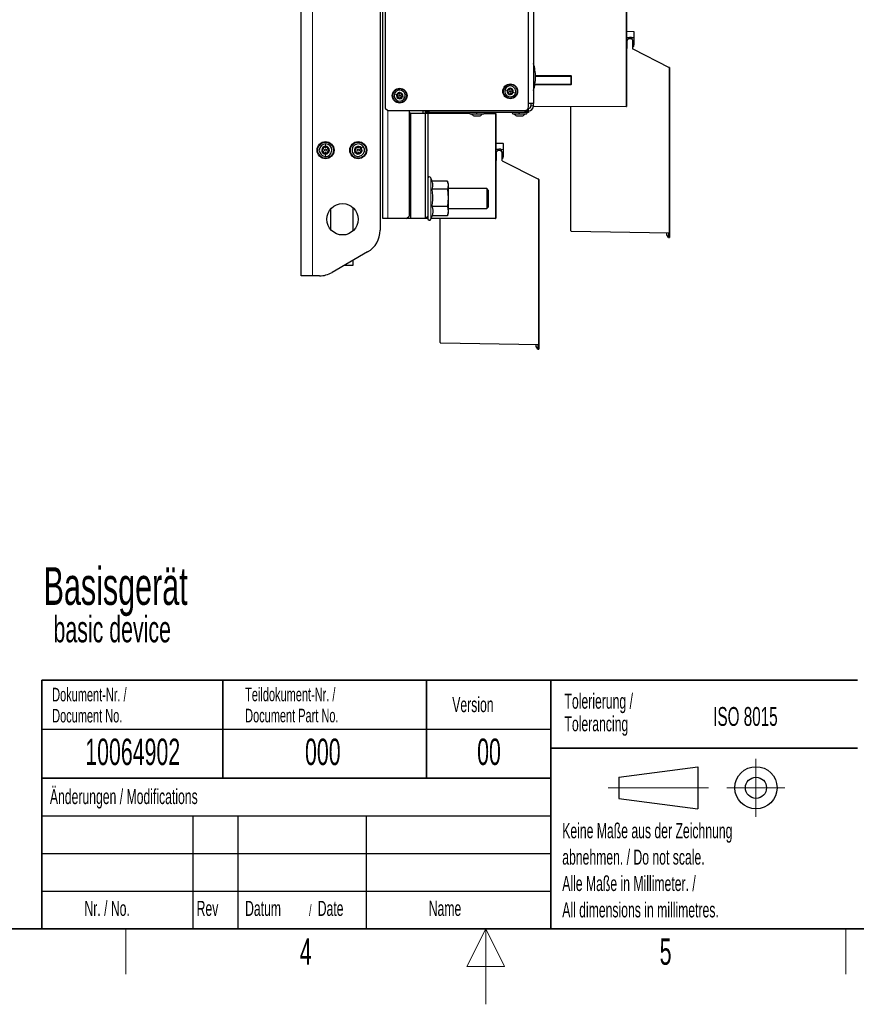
# Model space of a CAD drawing. Header units: millimetres. Extents: x 5 to 418, y 2 to 292.
# Tile 61 of 91: x 155 to 266, y 2 to 133. Entities that reach past the tile are written whole.
import ezdxf

# ---------------------------------------------------------------- set-up
doc = ezdxf.new("R2010")
doc.units = ezdxf.units.MM
doc.layers.add('SLD-0', color=7, linetype='Continuous')
doc.styles.add('SLDTEXTSTYLE0', font='TXT', dxfattribs={"width": 0.605})

msp = doc.modelspace()

# ---------------------------------------------------------------- linework, layer by layer
at = {"color": 7, "linetype": 'Continuous', "lineweight": 25}
for p, q in [((192.4889, 98.6404), (192.4889, 260.3071)), ((203.3222, 106.2237), (203.3222, 249.0571)), ((203.6556, 157.8071), (203.6556, 120.8904)), ((202.9889, 149.9904), (202.9889, 104.7026)), ((222.6556, 121.0571), (222.6556, 134.669)), ((223.3222, 135.0071), (223.3222, 121.5071)), ((235.6556, 134.9896), (235.6556, 121.1237)), ((235.6883, 131.0905), (236.6228, 131.0741)), ((236.6556, 131.0408), (236.6556, 130.2197)), ((235.6883, 130.2752), (235.6556, 130.276)), ((235.6556, 129.406), (235.6883, 129.4069)), ((235.6883, 130.2752), (236.0756, 130.265)), ((235.6889, 129.4069), (235.6883, 129.4069)), ((235.6889, 129.7491), (235.6889, 128.776)), ((236.1504, 130.0802), (236.0222, 130.0824)), ((236.0756, 130.265), (236.0756, 130.2626)), ((236.3231, 130.2583), (236.0756, 130.2626)), ((236.3231, 130.2583), (236.3556, 130.2577)), ((236.3556, 130.2577), (236.6228, 130.253)), ((236.3556, 130.2244), (236.3556, 130.2577)), ((236.3556, 130.2244), (236.3556, 130.0378)), ((236.5222, 128.712), (236.5222, 129.7491)), ((236.6556, 130.2197), (236.6556, 129.2694)), ((235.6556, 128.7427), (235.6562, 128.7427)), ((235.6889, 128.9249), (235.6883, 128.9249)), ((236.5222, 128.7491), (241.3374, 126.2956)), ((241.3556, 126.2659), (241.3556, 104.354)), ((223.5875, 125.1379), (228.2889, 125.1332)), ((228.3222, 124.0697), (228.3222, 125.111)), ((228.2889, 124.0476), (223.5129, 124.0428)), ((223.3222, 121.5071), (222.6556, 121.5071)), ((222.9889, 121.5071), (222.9889, 121.1737)), ((223.3222, 121.1737), (223.3222, 121.5071)), ((203.6556, 120.8904), (203.9889, 120.5571)), ((203.9889, 120.5571), (222.1556, 120.5571)), ((206.8222, 120.5571), (206.8222, 106.5571)), ((206.9889, 120.2237), (206.8222, 120.2237)), ((206.9889, 120.2237), (206.9889, 106.2237)), ((206.9889, 120.2237), (208.9889, 120.2237)), ((208.6556, 120.5571), (208.6556, 120.2237)), ((208.9889, 120.3071), (208.9889, 120.5071)), ((208.9889, 120.5071), (209.4889, 120.5071)), ((209.4889, 120.3071), (208.9889, 120.3071)), ((208.9889, 106.2237), (208.9889, 120.2237)), ((208.9889, 120.2237), (209.3222, 120.2237)), ((209.3222, 120.2237), (209.3222, 106.5571)), ((209.3222, 120.2052), (214.8438, 120.1956)), ((209.4056, 120.5071), (209.4056, 120.5571)), ((222.1556, 120.5071), (209.4889, 120.5071)), ((222.1556, 120.3071), (209.4889, 120.3071)), ((216.7994, 120.1922), (218.289, 120.1896)), ((217.8222, 120.3071), (217.8222, 120.2237)), ((218.2906, 120.1921), (217.823, 120.2166)), ((222.1556, 120.5071), (222.6556, 120.5071)), ((222.6556, 120.3071), (222.1556, 120.3071)), ((222.3222, 120.5856), (222.3222, 120.5071)), ((222.5579, 120.7602), (222.5579, 120.5071)), ((222.6556, 120.8404), (222.6062, 120.8404)), ((222.6556, 120.5071), (222.6556, 120.3071)), ((223.3222, 121.1737), (223.3222, 121.1022)), ((223.3222, 121.0689), (223.3222, 121.1022)), ((235.6223, 121.0903), (223.3222, 121.0689)), ((228.2722, 104.6152), (228.2722, 121.0775)), ((214.9222, 120.1404), (216.7222, 120.1404)), ((215.41, 119.8487), (215.4168, 119.8487)), ((215.4168, 119.8487), (216.2344, 119.8487)), ((218.3222, 120.1562), (218.3222, 120.1588)), ((218.3222, 120.1562), (218.3222, 106.2903)), ((220.5889, 120.1404), (222.3889, 120.1404)), ((221.0767, 119.8487), (221.0835, 119.8487)), ((221.0835, 119.8487), (221.9011, 119.8487)), ((218.355, 116.2571), (219.2895, 116.2408)), ((218.355, 115.4418), (218.3222, 115.4427)), ((218.355, 115.4418), (218.7423, 115.4317)), ((218.817, 115.2468), (218.6889, 115.2491)), ((218.7423, 115.4317), (218.7423, 115.4292)), ((218.9898, 115.4249), (218.7423, 115.4292)), ((218.9898, 115.4249), (219.0222, 115.4244)), ((219.0222, 115.4244), (219.2895, 115.4197)), ((219.0222, 115.391), (219.0222, 115.4244)), ((219.0222, 115.391), (219.0222, 115.2044)), ((219.3222, 116.2075), (219.3222, 115.3864)), ((219.3222, 115.3864), (219.3222, 114.436)), ((218.3222, 114.5727), (218.355, 114.5736)), ((218.3222, 113.9093), (218.3228, 113.9094)), ((218.3556, 114.5736), (218.355, 114.5736)), ((218.3556, 114.0916), (218.355, 114.0916)), ((218.3556, 114.9157), (218.3556, 113.9427)), ((219.1889, 113.8786), (219.1889, 114.9157)), ((219.1889, 113.9157), (224.004, 111.4623)), ((209.8921, 111.1341), (209.7102, 111.6338)), ((211.906, 111.1963), (209.8694, 111.1963)), ((211.906, 111.1963), (211.9889, 110.6749)), ((211.9889, 110.8904), (211.9236, 111.1341)), ((224.0222, 111.4326), (224.0222, 89.5207)), ((211.906, 110.1535), (209.8681, 110.1535)), ((211.9889, 110.6749), (211.906, 110.1535)), ((211.906, 110.1535), (211.9889, 109.0006)), ((211.9889, 110.8904), (211.9889, 110.6749)), ((211.9889, 110.6749), (211.9889, 109.0006)), ((217.1175, 110.2237), (211.9889, 110.2237)), ((217.3222, 110.019), (217.1175, 110.2237)), ((217.1175, 110.2237), (217.1175, 107.7357)), ((217.3222, 110.019), (217.3222, 107.913)), ((211.9889, 109.0006), (211.906, 107.8476)), ((211.9889, 109.0006), (211.9889, 107.216)), ((196.4056, 107.4944), (196.4056, 104.7864)), ((199.4056, 104.6129), (199.4056, 107.6679)), ((211.906, 107.8476), (209.8681, 107.8476)), ((211.906, 107.8476), (211.9889, 107.216)), ((211.9889, 107.216), (211.906, 106.5845)), ((211.9889, 107.5571), (217.1175, 107.5571)), ((211.9889, 107.216), (211.9889, 106.8904)), ((217.1175, 107.5571), (217.3222, 107.7618)), ((217.1175, 107.7357), (217.1175, 107.5571)), ((217.3222, 107.913), (217.3222, 107.7618)), ((203.9889, 106.2237), (203.3222, 106.2237)), ((206.4889, 106.2237), (203.9889, 106.2237)), ((206.4889, 106.2237), (206.8222, 106.5571)), ((206.9889, 106.2237), (206.4889, 106.2237)), ((208.9889, 106.2237), (206.9889, 106.2237)), ((209.3222, 106.5571), (208.9889, 106.2237)), ((209.3222, 106.2413), (209.006, 106.2408)), ((209.3222, 106.5571), (209.3222, 106.2154)), ((209.7102, 106.147), (209.8694, 106.5845)), ((218.289, 106.257), (209.7448, 106.2421)), ((211.906, 106.5845), (209.8681, 106.5845)), ((210.9389, 89.7818), (210.9389, 106.2442)), ((211.906, 106.5845), (211.9162, 106.6487)), ((211.9236, 106.6467), (211.9889, 106.8904)), ((228.305, 104.5818), (241.3228, 104.3546)), ((241.0222, 104.0824), (241.0222, 104.3599)), ((241.2166, 103.7457), (241.0222, 104.0824)), ((241.2166, 104.3565), (241.2166, 103.7457)), ((241.2166, 103.7457), (241.3556, 103.7433)), ((241.3556, 104.354), (241.3228, 104.3546)), ((241.3556, 104.354), (241.3556, 103.7433)), ((201.3222, 101.8158), (196.5957, 99.087)), ((199.4056, 100.0514), (199.4056, 100.7092)), ((198.2662, 100.0514), (199.4051, 100.0514)), ((199.4051, 100.0514), (199.4056, 100.0514)), ((193.9889, 98.6404), (192.4889, 98.6404)), ((194.9291, 98.6404), (193.9889, 98.6404)), ((210.9717, 89.7485), (223.9895, 89.5213)), ((223.6889, 89.2491), (223.6889, 89.5265)), ((223.8833, 88.9124), (223.6889, 89.2491)), ((223.8833, 89.5231), (223.8833, 88.9124)), ((223.8833, 88.9124), (224.0222, 88.9099)), ((224.0222, 89.5207), (223.9895, 89.5213)), ((224.0222, 89.5207), (224.0222, 88.9099))]:
    msp.add_line(p, q, dxfattribs=at)
at = {"color": 7, "linetype": 'Continuous', "lineweight": 18}
for p, q in [((193.9889, 260.3071), (193.9889, 98.6404)), ((235.6223, 121.1237), (235.6223, 134.9896)), ((235.6556, 131.0571), (235.6883, 131.0571)), ((235.6883, 131.0571), (235.6883, 130.2752)), ((236.6228, 131.0408), (235.6883, 131.0571)), ((236.6228, 130.253), (236.6228, 131.0408)), ((236.6556, 131.0408), (236.6228, 131.0408)), ((235.6556, 129.4394), (235.6889, 129.4402)), ((235.6883, 129.4069), (235.6883, 128.9583)), ((236.3231, 130.0542), (236.3231, 130.2583)), ((236.6228, 130.2197), (236.3556, 130.2244)), ((236.6228, 129.2694), (236.6228, 130.2197)), ((236.6556, 130.2197), (236.6228, 130.2197)), ((235.6883, 128.9583), (235.6556, 128.9583)), ((235.6883, 128.9583), (235.6889, 128.9583)), ((241.3228, 126.2659), (236.5222, 128.712)), ((236.6556, 129.2694), (236.6228, 129.2694)), ((241.3228, 104.3546), (241.3228, 126.2659)), ((241.3228, 126.2659), (241.3556, 126.2659)), ((223.5852, 125.2212), (228.2888, 125.2165)), ((228.289, 125.1227), (223.5875, 125.1369)), ((228.289, 125.1227), (228.3132, 125.1227)), ((228.289, 124.0581), (228.289, 125.1227)), ((228.3222, 125.111), (228.3556, 125.111)), ((228.3556, 125.111), (228.3556, 124.0697)), ((228.2888, 123.9643), (223.4991, 123.9594)), ((223.513, 124.0436), (228.289, 124.0581)), ((228.289, 124.0581), (228.3132, 124.0581)), ((228.3222, 124.0697), (228.3556, 124.0697)), ((203.9889, 120.5571), (203.9889, 106.2237)), ((208.6556, 120.2397), (214.8391, 120.2289)), ((214.866, 120.1622), (209.3222, 120.1719)), ((209.4889, 120.5071), (209.4889, 120.3071)), ((216.8056, 120.2255), (217.789, 120.2238)), ((217.789, 120.2238), (217.789, 120.3071)), ((217.789, 120.2238), (217.8222, 120.2237)), ((222.1556, 120.3071), (222.1556, 120.5071)), ((222.6556, 120.8404), (222.6556, 120.5071)), ((222.9889, 121.1737), (223.3222, 121.1737)), ((223.3222, 121.1022), (235.6223, 121.1237)), ((235.6223, 121.1237), (235.6556, 121.1237)), ((218.289, 120.1562), (216.7746, 120.1589)), ((218.289, 106.2903), (218.289, 120.1562)), ((218.289, 120.1562), (218.3222, 120.1562)), ((218.3222, 116.2238), (218.355, 116.2238)), ((218.355, 116.2238), (218.355, 115.4418)), ((219.2895, 116.2075), (218.355, 116.2238)), ((218.9898, 115.2209), (218.9898, 115.4249)), ((219.2895, 115.3864), (219.0222, 115.391)), ((219.2895, 115.4197), (219.2895, 116.2075)), ((219.3222, 116.2075), (219.2895, 116.2075)), ((219.2895, 114.436), (219.2895, 115.3864)), ((219.3222, 115.3864), (219.2895, 115.3864)), ((218.3222, 114.606), (218.3556, 114.6069)), ((218.355, 114.1249), (218.3222, 114.1249)), ((218.355, 114.5736), (218.355, 114.1249)), ((218.355, 114.1249), (218.3556, 114.1249)), ((223.9895, 111.4326), (219.1889, 113.8786)), ((219.3222, 114.436), (219.2895, 114.436)), ((209.7102, 111.6338), (209.7102, 106.5937)), ((223.9895, 89.5213), (223.9895, 111.4326)), ((223.9895, 111.4326), (224.0222, 111.4326)), ((209.0394, 106.2742), (209.3222, 106.2747)), ((209.7102, 106.5937), (209.7102, 106.147)), ((209.7569, 106.2754), (218.289, 106.2903)), ((218.289, 106.2903), (218.3222, 106.2903))]:
    msp.add_line(p, q, dxfattribs=at)
at = {"color": 7, "linetype": 'Continuous', "lineweight": 25}
for centre, radius in [((220.2389, 123.1071), 0.9833), ((205.5722, 122.5404), 0.9833), ((220.2389, 123.1071), 0.0863), ((205.5722, 122.5404), 0.0863), ((195.7389, 115.3071), 1.1333), ((200.0722, 115.3071), 1.1333), ((195.7389, 115.3071), 0.1491), ((200.0722, 115.3071), 0.1491), ((197.9889, 106.1404), 2.0833)]:
    msp.add_circle(centre, radius, dxfattribs=at)
at = {"color": 7, "linetype": 'Continuous', "lineweight": 18}
for centre, radius in [((205.5722, 122.5404), 0.9), ((220.2389, 123.1071), 0.9), ((195.7389, 115.3071), 1.0333), ((200.0722, 115.3071), 1.0333)]:
    msp.add_circle(centre, radius, dxfattribs=at)
at = {"color": 7, "linetype": 'Continuous', "lineweight": 25}
for centre, radius, start, end in [((235.6889, 131.1238), 0.0333, 180, 269), ((236.6222, 131.0408), 0.0333, 0, 89), ((236.0222, 129.7491), 0.3333, 90, 180), ((236.0222, 129.7491), 0.3333, 88, 90), ((236.1889, 129.7491), 0.3333, 0, 96.640635), ((236.6222, 130.2197), 0.0333, 0, 89), ((235.6556, 128.776), 0.0333, 271, 0), ((235.6889, 128.8916), 0.0333, 91.037953, 104.422821), ((236.3228, 129.2694), 0.3, 311.661424, 0), ((236.3222, 129.2694), 0.3333, 306.869898, 0), ((217.4367, 125.0071), 6.1522, 0, 16.931195), ((241.3222, 126.2659), 0.0333, 0, 63), ((217.4367, 125.0071), 6.1522, 343.068805, 0), ((228.2889, 125.0998), 0.0333, 0, 89.923081), ((205.5722, 122.5404), 0.7333, 342.098601, 162.098601), ((205.5722, 122.5404), 0.4125, 342.098601, 162.098601), ((205.5722, 122.5404), 0.375, 132.098601, 192.098601), ((205.5722, 122.5404), 0.375, 72.098601, 132.098601), ((205.5722, 122.5404), 0.375, 12.098601, 72.098601), ((220.2389, 123.1071), 0.7333, 162.098601, 342.098601), ((220.2389, 123.1071), 0.7333, 342.098601, 162.098601), ((220.2389, 123.1071), 0.4125, 162.098601, 342.098601), ((220.2389, 123.1071), 0.4125, 342.098601, 162.098601), ((220.2389, 123.1071), 0.375, 132.098601, 192.098601), ((220.2389, 123.1071), 0.375, 192.098601, 252.098601), ((220.2389, 123.1071), 0.375, 72.098601, 132.098601), ((220.2389, 123.1071), 0.375, 252.098601, 312.098601), ((220.2389, 123.1071), 0.375, 12.098601, 72.098601), ((220.2389, 123.1071), 0.375, 312.098601, 12.098601), ((228.2889, 124.0809), 0.0333, 270.041471, 0), ((205.5722, 122.5404), 0.7333, 162.098601, 342.098601), ((205.5722, 122.5404), 0.4125, 162.098601, 342.098601), ((205.5722, 122.5404), 0.375, 192.098601, 252.098601), ((205.5722, 122.5404), 0.375, 252.098601, 312.098601), ((205.5722, 122.5404), 0.375, 312.098601, 12.098601), ((214.9222, 120.2237), 0.0833, 90, 270), ((216.7222, 120.2237), 0.0833, 270, 90), ((217.8556, 120.2483), 0.0333, 180, 267), ((217.8556, 120.2237), 0.0333, 180, 269.9), ((218.2889, 120.1562), 0.0333, 0, 89.9), ((218.2889, 120.1588), 0.0333, 0, 87), ((220.5889, 120.2237), 0.0833, 90, 270), ((222.1556, 121.0571), 0.5, 270, 0), ((222.3889, 120.2237), 0.0833, 270, 90), ((222.6556, 121.1737), 0.3333, 270, 360), ((222.6556, 121.1737), 0.6667, 270, 0), ((235.6222, 121.1237), 0.0333, 270.1, 0), ((218.3556, 116.2904), 0.0333, 180, 269), ((195.7389, 115.3071), 0.8333, 89.488003, 269.488003), ((195.7389, 115.3071), 0.5133, 89.488003, 269.488003), ((195.7389, 115.3071), 0.4667, 179.488003, 239.488003), ((195.7389, 115.3071), 0.4667, 119.488003, 179.488003), ((195.7389, 115.3071), 0.4667, 59.488003, 119.488003), ((195.7389, 115.3071), 0.8333, 269.488003, 89.488003), ((195.7389, 115.3071), 0.5133, 269.488003, 89.488003), ((195.7389, 115.3071), 0.4667, 299.488003, 359.488003), ((195.7389, 115.3071), 0.4667, 359.488003, 59.488003), ((200.0722, 115.3071), 0.8333, 35.879574, 215.879574), ((200.0722, 115.3071), 0.8333, 215.879574, 35.879574), ((200.0722, 115.3071), 0.5133, 35.879574, 215.879574), ((200.0722, 115.3071), 0.4667, 125.879574, 185.879574), ((200.0722, 115.3071), 0.4667, 185.879574, 245.879574), ((200.0722, 115.3071), 0.5133, 215.879574, 35.879574), ((200.0722, 115.3071), 0.4667, 65.879574, 125.879574), ((200.0722, 115.3071), 0.4667, 5.879574, 65.879574), ((200.0722, 115.3071), 0.4667, 305.879574, 5.879574), ((218.6889, 114.9157), 0.3333, 90, 180), ((218.6889, 114.9157), 0.3333, 88, 90), ((218.8556, 114.9157), 0.3333, 0, 96.640635), ((219.2889, 116.2075), 0.0333, 0, 89), ((219.2889, 115.3864), 0.0333, 0, 89), ((195.7389, 115.3071), 0.4667, 239.488003, 299.488003), ((200.0722, 115.3071), 0.4667, 245.879574, 305.879574), ((218.3222, 113.9427), 0.0333, 271, 0), ((218.3556, 114.0583), 0.0333, 91.037953, 104.422821), ((218.9895, 114.436), 0.3, 311.661424, 0), ((218.9889, 114.436), 0.3333, 306.869898, 0), ((209.5222, 111.5654), 0.2, 20, 180), ((223.9889, 111.4326), 0.0333, 0, 63), ((209.5222, 106.2154), 0.2, 180, 340), ((218.2889, 106.2903), 0.0333, 270.1, 0), ((199.6556, 104.7026), 3.3333, 300, 0), ((228.3056, 104.6152), 0.0333, 180, 269), ((194.9291, 101.9737), 3.3333, 270, 300), ((210.9722, 89.7818), 0.0333, 180, 269)]:
    msp.add_arc(centre, radius, start, end, dxfattribs=at)
at = {"color": 7, "linetype": 'Continuous', "lineweight": 18}
for centre, radius, start, end in [((236.1452, 131.0575), 0.4779, 358.001617, 1.998383), ((236.1452, 130.2364), 0.4779, 358.001617, 1.998383), ((240.8538, 126.5141), 0.5306, 332.112167, 335.68384), ((222.5636, 120.2071), 4.7747, 179.800002, 180.199998), ((213.5143, 120.1729), 4.7747, 359.800002, 0.199998), ((230.8476, 121.107), 4.7747, 359.800002, 0.199998), ((218.8119, 116.2241), 0.4779, 358.001617, 1.998383), ((218.8119, 115.403), 0.4779, 358.001617, 1.998383), ((223.5205, 111.6808), 0.5306, 332.112167, 335.68384), ((213.5143, 106.2737), 4.7747, 359.800002, 0.199998)]:
    msp.add_arc(centre, radius, start, end, dxfattribs=at)
for centre, major_axis, ratio, start_param, end_param in [((235.6889, 131.0571), (-0.0006, 0.0333), 0.0174285, 6.28257669, 7.85306843), ((235.6889, 128.9583), (0.0006, 0.0333), 0.0174285, 1.57170953, 3.14220127), ((228.2889, 125.2165), (0, 0.0833), 0.00069813, 1.57079358, 3.14159123), ((228.2889, 123.9643), (0, 0.0833), 0.00069813, 0.00000142, 1.57079907), ((228.2889, 124.0581), (-0.0001, 0.0833), 0.00069813, 3.14159392, 4.71238497), ((218.3556, 116.2238), (-0.0006, 0.0333), 0.0174285, 6.28257669, 7.85306843), ((218.3556, 114.1249), (0.0006, 0.0333), 0.0174285, 1.57170953, 3.14220127)]:
    msp.add_ellipse(centre, major_axis=major_axis, ratio=ratio, start_param=start_param, end_param=end_param, dxfattribs=at)
at = {"color": 7, "linetype": 'Continuous', "lineweight": 25}
for points, knots in [([(235.6806, 128.9239), (235.6806, 128.9239), (235.6808, 128.9239), (235.6774, 128.924), (235.6675, 128.9242), (235.6574, 128.9243), (235.6561, 128.9244), (235.6556, 128.9244)], [0, 0, 0, 0, 0.02129488, 0.08787393, 0.37398037, 0.76637963, 1, 1, 1, 1]), ([(205.3208, 122.8186), (205.3149, 122.8121), (205.3031, 122.7989), (205.2956, 122.7738), (205.2958, 122.7486), (205.3022, 122.7342), (205.3054, 122.7269)], [0, 0, 0, 0, 0.25003302, 0.49963153, 0.74922769, 1, 1, 1, 1]), ([(205.4137, 122.8248), (205.4068, 122.8286), (205.393, 122.8364), (205.3681, 122.8392), (205.3422, 122.8343), (205.328, 122.8239), (205.3208, 122.8186)], [0, 0, 0, 0, 0.24981472, 0.49990781, 0.75012012, 1, 1, 1, 1]), ([(205.4137, 122.8248), (205.4286, 122.8166), (205.451, 122.8043), (205.4875, 122.8007), (205.5156, 122.8034), (205.5424, 122.8124), (205.5745, 122.8306), (205.59, 122.8511), (205.6003, 122.8648)], [0, 0, 0, 0, 0.24919948, 0.37433619, 0.49893021, 0.62400742, 0.74975934, 1, 1, 1, 1]), ([(205.6875, 122.8972), (205.6789, 122.8991), (205.6616, 122.9027), (205.6361, 122.8966), (205.6144, 122.8839), (205.605, 122.8711), (205.6003, 122.8648)], [0, 0, 0, 0, 0.24999065, 0.49961057, 0.74912711, 1, 1, 1, 1]), ([(205.7392, 122.8199), (205.7391, 122.8278), (205.739, 122.8436), (205.7289, 122.8666), (205.7118, 122.8865), (205.6956, 122.8937), (205.6875, 122.8972)], [0, 0, 0, 0, 0.24985187, 0.49990154, 0.75011466, 1, 1, 1, 1]), ([(205.7392, 122.8199), (205.7396, 122.8029), (205.7402, 122.7773), (205.7554, 122.7439), (205.7717, 122.7209), (205.7929, 122.7022), (205.8247, 122.6836), (205.8502, 122.6804), (205.8672, 122.6782)], [0, 0, 0, 0, 0.24920104, 0.37433782, 0.49893155, 0.62400843, 0.74976002, 1, 1, 1, 1]), ([(219.9133, 123.1119), (219.9066, 123.1079), (219.8929, 123.0999), (219.878, 123.0796), (219.8694, 123.0548), (219.8713, 123.0372), (219.8722, 123.0285)], [0, 0, 0, 0, 0.24980712, 0.50005507, 0.75030939, 1, 1, 1, 1]), ([(219.8722, 123.0285), (219.875, 123.0201), (219.8804, 123.0033), (219.8985, 122.9842), (219.9203, 122.9718), (219.9361, 122.9701), (219.9439, 122.9692)], [0, 0, 0, 0, 0.24985708, 0.49946639, 0.74901135, 1, 1, 1, 1]), ([(219.9133, 123.1119), (219.9279, 123.1208), (219.9497, 123.134), (219.9711, 123.1639), (219.9828, 123.1895), (219.9884, 123.2173), (219.9887, 123.2541), (219.9787, 123.2778), (219.972, 123.2936)], [0, 0, 0, 0, 0.24916786, 0.37430311, 0.49890328, 0.62398745, 0.74974625, 1, 1, 1, 1]), ([(220.0719, 122.8275), (220.0715, 122.8446), (220.0709, 122.8701), (220.0558, 122.9035), (220.0394, 122.9265), (220.0182, 122.9452), (219.9864, 122.9639), (219.9609, 122.9671), (219.9439, 122.9692)], [0, 0, 0, 0, 0.249201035, 0.374337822, 0.498931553, 0.624008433, 0.749760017, 1, 1, 1, 1]), ([(219.9875, 123.3853), (219.9816, 123.3787), (219.9698, 123.3656), (219.9623, 123.3404), (219.9625, 123.3153), (219.9689, 123.3008), (219.972, 123.2936)], [0, 0, 0, 0, 0.25003302, 0.49963153, 0.74922769, 1, 1, 1, 1]), ([(220.0803, 123.3914), (220.0735, 123.3953), (220.0597, 123.4031), (220.0347, 123.4059), (220.0089, 123.401), (219.9946, 123.3905), (219.9875, 123.3853)], [0, 0, 0, 0, 0.24981472, 0.49990781, 0.75012012, 1, 1, 1, 1]), ([(220.0719, 122.8275), (220.072, 122.8196), (220.0721, 122.8039), (220.0822, 122.7808), (220.0994, 122.7609), (220.1155, 122.7538), (220.1236, 122.7502)], [0, 0, 0, 0, 0.24985187, 0.49990154, 0.75011466, 1, 1, 1, 1]), ([(220.0803, 123.3914), (220.0953, 123.3832), (220.1177, 123.371), (220.1542, 123.3674), (220.1823, 123.3701), (220.2091, 123.3791), (220.2412, 123.3973), (220.2567, 123.4178), (220.267, 123.4314)], [0, 0, 0, 0, 0.249199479, 0.374336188, 0.498930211, 0.624007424, 0.749759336, 1, 1, 1, 1]), ([(220.1236, 122.7502), (220.1323, 122.7484), (220.1496, 122.7447), (220.1751, 122.7508), (220.1967, 122.7636), (220.2061, 122.7763), (220.2108, 122.7827)], [0, 0, 0, 0, 0.24999065, 0.49961057, 0.74912711, 1, 1, 1, 1]), ([(220.3975, 122.8227), (220.3825, 122.8309), (220.3601, 122.8431), (220.3236, 122.8467), (220.2955, 122.844), (220.2687, 122.835), (220.2366, 122.8168), (220.2211, 122.7963), (220.2108, 122.7827)], [0, 0, 0, 0, 0.24919948, 0.37433619, 0.49893021, 0.62400742, 0.74975934, 1, 1, 1, 1]), ([(220.3542, 123.4639), (220.3455, 123.4657), (220.3282, 123.4694), (220.3027, 123.4633), (220.2811, 123.4506), (220.2717, 123.4378), (220.267, 123.4314)], [0, 0, 0, 0, 0.24999065, 0.49961057, 0.74912711, 1, 1, 1, 1]), ([(220.4059, 123.3866), (220.4058, 123.3945), (220.4057, 123.4103), (220.3956, 123.4333), (220.3784, 123.4532), (220.3623, 123.4603), (220.3542, 123.4639)], [0, 0, 0, 0, 0.24985187, 0.49990154, 0.75011466, 1, 1, 1, 1]), ([(220.3975, 122.8227), (220.4044, 122.8188), (220.4181, 122.811), (220.4431, 122.8082), (220.4689, 122.8131), (220.4832, 122.8236), (220.4903, 122.8288)], [0, 0, 0, 0, 0.24981472, 0.49990781, 0.75012012, 1, 1, 1, 1]), ([(220.4059, 123.3866), (220.4063, 123.3695), (220.4069, 123.344), (220.422, 123.3106), (220.4384, 123.2876), (220.4596, 123.2689), (220.4914, 123.2502), (220.5169, 123.247), (220.5339, 123.2449)], [0, 0, 0, 0, 0.24920104, 0.37433782, 0.49893155, 0.62400843, 0.74976002, 1, 1, 1, 1]), ([(220.5645, 123.1022), (220.5499, 123.0934), (220.5281, 123.0801), (220.5067, 123.0502), (220.495, 123.0246), (220.4894, 122.9968), (220.4891, 122.96), (220.4991, 122.9363), (220.5058, 122.9205)], [0, 0, 0, 0, 0.24916786, 0.37430311, 0.49890328, 0.62398745, 0.74974625, 1, 1, 1, 1]), ([(220.4903, 122.8288), (220.4962, 122.8354), (220.508, 122.8485), (220.5155, 122.8737), (220.5153, 122.8988), (220.509, 122.9133), (220.5058, 122.9205)], [0, 0, 0, 0, 0.25003302, 0.49963153, 0.74922769, 1, 1, 1, 1]), ([(220.6056, 123.1857), (220.6028, 123.1941), (220.5974, 123.2109), (220.5794, 123.2299), (220.5575, 123.2423), (220.5417, 123.244), (220.5339, 123.2449)], [0, 0, 0, 0, 0.24985708, 0.49946639, 0.74901135, 1, 1, 1, 1]), ([(220.5645, 123.1022), (220.5713, 123.1062), (220.5849, 123.1142), (220.5998, 123.1345), (220.6084, 123.1593), (220.6065, 123.1769), (220.6056, 123.1857)], [0, 0, 0, 0, 0.24980712, 0.50005507, 0.75030939, 1, 1, 1, 1]), ([(205.2467, 122.5452), (205.2399, 122.5412), (205.2263, 122.5332), (205.2114, 122.513), (205.2027, 122.4881), (205.2046, 122.4706), (205.2056, 122.4618)], [0, 0, 0, 0, 0.24980712, 0.50005507, 0.75030939, 1, 1, 1, 1]), ([(205.2056, 122.4618), (205.2083, 122.4534), (205.2138, 122.4366), (205.2318, 122.4175), (205.2537, 122.4052), (205.2694, 122.4034), (205.2773, 122.4025)], [0, 0, 0, 0, 0.249857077, 0.499466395, 0.749011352, 1, 1, 1, 1]), ([(205.2467, 122.5452), (205.2612, 122.5541), (205.2831, 122.5674), (205.3044, 122.5972), (205.3162, 122.6229), (205.3217, 122.6506), (205.322, 122.6875), (205.312, 122.7111), (205.3054, 122.7269)], [0, 0, 0, 0, 0.24916786, 0.37430311, 0.49890328, 0.62398745, 0.74974625, 1, 1, 1, 1]), ([(205.4053, 122.2609), (205.4049, 122.2779), (205.4043, 122.3035), (205.3891, 122.3369), (205.3728, 122.3599), (205.3515, 122.3786), (205.3197, 122.3972), (205.2942, 122.4004), (205.2773, 122.4025)], [0, 0, 0, 0, 0.24920104, 0.37433782, 0.49893155, 0.62400843, 0.74976002, 1, 1, 1, 1]), ([(205.4053, 122.2609), (205.4053, 122.253), (205.4055, 122.2372), (205.4155, 122.2142), (205.4327, 122.1942), (205.4489, 122.1871), (205.457, 122.1835)], [0, 0, 0, 0, 0.24985187, 0.49990154, 0.75011466, 1, 1, 1, 1]), ([(205.457, 122.1835), (205.4656, 122.1817), (205.4829, 122.178), (205.5084, 122.1841), (205.5301, 122.1969), (205.5394, 122.2096), (205.5441, 122.216)], [0, 0, 0, 0, 0.24999065, 0.49961057, 0.74912711, 1, 1, 1, 1]), ([(205.7308, 122.256), (205.7159, 122.2642), (205.6934, 122.2765), (205.6569, 122.28), (205.6288, 122.2774), (205.602, 122.2683), (205.57, 122.2501), (205.5545, 122.2296), (205.5441, 122.216)], [0, 0, 0, 0, 0.24919948, 0.37433619, 0.49893021, 0.62400742, 0.74975934, 1, 1, 1, 1]), ([(205.7308, 122.256), (205.7377, 122.2521), (205.7514, 122.2444), (205.7764, 122.2416), (205.8022, 122.2465), (205.8165, 122.2569), (205.8236, 122.2621)], [0, 0, 0, 0, 0.24981472, 0.49990781, 0.75012012, 1, 1, 1, 1]), ([(205.8978, 122.5355), (205.8832, 122.5267), (205.8614, 122.5134), (205.8401, 122.4836), (205.8283, 122.4579), (205.8227, 122.4302), (205.8225, 122.3933), (205.8325, 122.3696), (205.8391, 122.3539)], [0, 0, 0, 0, 0.249167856, 0.374303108, 0.498903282, 0.623987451, 0.749746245, 1, 1, 1, 1]), ([(205.8236, 122.2621), (205.8296, 122.2687), (205.8414, 122.2818), (205.8489, 122.307), (205.8486, 122.3321), (205.8423, 122.3466), (205.8391, 122.3539)], [0, 0, 0, 0, 0.25003302, 0.49963153, 0.74922769, 1, 1, 1, 1]), ([(205.9389, 122.619), (205.9362, 122.6274), (205.9307, 122.6442), (205.9127, 122.6632), (205.8908, 122.6756), (205.8751, 122.6774), (205.8672, 122.6782)], [0, 0, 0, 0, 0.24985708, 0.49946639, 0.74901135, 1, 1, 1, 1]), ([(205.8978, 122.5355), (205.9046, 122.5395), (205.9182, 122.5476), (205.9331, 122.5678), (205.9418, 122.5926), (205.9399, 122.6102), (205.9389, 122.619)], [0, 0, 0, 0, 0.24980712, 0.50005507, 0.75030939, 1, 1, 1, 1]), ([(215.0894, 120.1404), (215.1345, 120.0826), (215.2247, 119.967), (215.3482, 119.8881), (215.41, 119.8487)], [0, 0, 0, 0, 0.5, 1, 1, 1, 1]), ([(215.8354, 120.1689), (215.8316, 120.165), (215.8239, 120.1572), (215.8041, 120.148), (215.7797, 120.1419), (215.7529, 120.1396), (215.7278, 120.1418), (215.7081, 120.1479), (215.6952, 120.1572), (215.693, 120.165), (215.692, 120.1689)], [0, 0, 0, 0, 0.12522174, 0.24948305, 0.37432565, 0.49906277, 0.6238964, 0.74938803, 0.87444058, 1, 1, 1, 1]), ([(216.2345, 119.8487), (216.2962, 119.8881), (216.4198, 119.967), (216.51, 120.0826), (216.5551, 120.1404)], [0, 0, 0, 0, 0.5, 1, 1, 1, 1]), ([(220.7556, 120.1404), (220.8007, 120.0826), (220.8909, 119.967), (221.0146, 119.8881), (221.0764, 119.8487)], [0, 0, 0, 0, 0.50000004, 1, 1, 1, 1]), ([(220.7561, 120.1404), (220.8012, 120.0826), (220.8913, 119.967), (221.0149, 119.8881), (221.0767, 119.8487)], [0, 0, 0, 0, 0.5, 1, 1, 1, 1]), ([(221.5021, 120.1689), (221.4982, 120.165), (221.4906, 120.1572), (221.4707, 120.148), (221.4464, 120.1419), (221.4196, 120.1396), (221.3945, 120.1418), (221.3748, 120.1479), (221.3619, 120.1572), (221.3597, 120.165), (221.3586, 120.1689)], [0, 0, 0, 0, 0.12522174, 0.24948305, 0.37432565, 0.49906277, 0.6238964, 0.74938803, 0.87444058, 1, 1, 1, 1]), ([(221.9011, 119.8487), (221.9629, 119.8881), (222.0865, 119.967), (222.1767, 120.0826), (222.2217, 120.1404)], [0, 0, 0, 0, 0.5, 1, 1, 1, 1]), ([(221.9014, 119.8487), (221.9632, 119.8881), (222.0869, 119.967), (222.1771, 120.0826), (222.2222, 120.1404)], [0, 0, 0, 0, 0.499999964, 1, 1, 1, 1]), ([(195.3449, 115.4014), (195.3355, 115.3984), (195.3168, 115.3923), (195.2932, 115.3718), (195.2759, 115.344), (195.2735, 115.3222), (195.2723, 115.3112)], [0, 0, 0, 0, 0.249853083, 0.499901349, 0.75011449, 1, 1, 1, 1]), ([(195.2723, 115.3112), (195.2733, 115.3003), (195.2754, 115.2784), (195.2921, 115.2503), (195.3153, 115.2294), (195.3339, 115.223), (195.3432, 115.2198)], [0, 0, 0, 0, 0.24998976, 0.49961083, 0.7491272, 1, 1, 1, 1]), ([(195.4602, 115.013), (195.4643, 115.0338), (195.4706, 115.065), (195.4612, 115.1097), (195.4476, 115.142), (195.4269, 115.1705), (195.3934, 115.2018), (195.3633, 115.2126), (195.3432, 115.2198)], [0, 0, 0, 0, 0.24921908, 0.37435669, 0.49894691, 0.62401981, 0.74976746, 1, 1, 1, 1]), ([(195.3449, 115.4014), (195.3649, 115.4082), (195.3951, 115.4184), (195.4291, 115.4488), (195.4503, 115.4768), (195.4646, 115.509), (195.475, 115.5537), (195.4693, 115.5851), (195.4655, 115.6061)], [0, 0, 0, 0, 0.24922033, 0.37435801, 0.49894799, 0.62402062, 0.74976801, 1, 1, 1, 1]), ([(195.4602, 115.013), (195.4581, 115.0034), (195.454, 114.9842), (195.46, 114.9534), (195.4754, 114.9246), (195.4931, 114.9115), (195.502, 114.905)], [0, 0, 0, 0, 0.249816, 0.49990758, 0.75011993, 1, 1, 1, 1]), ([(195.5092, 115.7133), (195.5002, 115.7069), (195.4823, 115.6942), (195.4664, 115.6657), (195.4598, 115.6351), (195.4636, 115.6158), (195.4655, 115.6061)], [0, 0, 0, 0, 0.24985796, 0.49946675, 0.74901133, 1, 1, 1, 1]), ([(195.6236, 115.6955), (195.6163, 115.7021), (195.6017, 115.7152), (195.5721, 115.7254), (195.5394, 115.7265), (195.5193, 115.7177), (195.5092, 115.7133)], [0, 0, 0, 0, 0.24980599, 0.50005449, 0.75030941, 1, 1, 1, 1]), ([(195.8542, 114.9186), (195.8383, 114.9326), (195.8144, 114.9536), (195.771, 114.9679), (195.7362, 114.9723), (195.7012, 114.9686), (195.6573, 114.9552), (195.6329, 114.9345), (195.6167, 114.9208)], [0, 0, 0, 0, 0.24919366, 0.3743301, 0.49892526, 0.62400376, 0.74975694, 1, 1, 1, 1]), ([(195.6236, 115.6955), (195.6395, 115.6815), (195.6634, 115.6605), (195.7068, 115.6462), (195.7416, 115.6418), (195.7766, 115.6455), (195.8205, 115.6589), (195.8449, 115.6796), (195.8611, 115.6934)], [0, 0, 0, 0, 0.249193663, 0.374330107, 0.498925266, 0.624003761, 0.749756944, 1, 1, 1, 1]), ([(195.9758, 115.7091), (195.9658, 115.7137), (195.9458, 115.7228), (195.9132, 115.7224), (195.8834, 115.7127), (195.8686, 115.6998), (195.8611, 115.6934)], [0, 0, 0, 0, 0.25003202, 0.49963172, 0.74922753, 1, 1, 1, 1]), ([(195.9686, 114.9008), (195.9776, 114.9072), (195.9955, 114.9199), (196.0114, 114.9484), (196.018, 114.979), (196.0142, 114.9983), (196.0123, 115.008)], [0, 0, 0, 0, 0.249857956, 0.49946675, 0.749011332, 1, 1, 1, 1]), ([(196.0176, 115.6011), (196.0197, 115.6107), (196.0238, 115.63), (196.0178, 115.6607), (196.0024, 115.6895), (195.9847, 115.7026), (195.9758, 115.7091)], [0, 0, 0, 0, 0.249816, 0.49990758, 0.75011993, 1, 1, 1, 1]), ([(196.1329, 115.2127), (196.1129, 115.2059), (196.0827, 115.1957), (196.0487, 115.1653), (196.0275, 115.1373), (196.0132, 115.1051), (196.0028, 115.0604), (196.0085, 115.029), (196.0123, 115.008)], [0, 0, 0, 0, 0.24922033, 0.37435801, 0.49894799, 0.62402062, 0.74976801, 1, 1, 1, 1]), ([(196.0176, 115.6011), (196.0135, 115.5804), (196.0072, 115.5491), (196.0166, 115.5045), (196.0302, 115.4721), (196.0509, 115.4436), (196.0844, 115.4123), (196.1145, 115.4015), (196.1346, 115.3943)], [0, 0, 0, 0, 0.24921908, 0.37435669, 0.49894691, 0.62401981, 0.74976746, 1, 1, 1, 1]), ([(196.1329, 115.2127), (196.1423, 115.2157), (196.161, 115.2218), (196.1846, 115.2423), (196.2019, 115.2701), (196.2043, 115.292), (196.2056, 115.3029)], [0, 0, 0, 0, 0.24985308, 0.49990135, 0.75011449, 1, 1, 1, 1]), ([(196.2056, 115.3029), (196.2045, 115.3138), (196.2025, 115.3357), (196.1857, 115.3638), (196.1625, 115.3847), (196.1439, 115.3911), (196.1346, 115.3943)], [0, 0, 0, 0, 0.249989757, 0.499610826, 0.749127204, 1, 1, 1, 1]), ([(199.6701, 115.3569), (199.6612, 115.3529), (199.6433, 115.3448), (199.6221, 115.3218), (199.608, 115.2923), (199.608, 115.2702), (199.608, 115.2592)], [0, 0, 0, 0, 0.249816, 0.49990758, 0.75011993, 1, 1, 1, 1]), ([(199.608, 115.2592), (199.6103, 115.2485), (199.6148, 115.227), (199.6345, 115.2009), (199.6599, 115.1827), (199.6791, 115.1784), (199.6887, 115.1763)], [0, 0, 0, 0, 0.250032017, 0.499631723, 0.749227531, 1, 1, 1, 1]), ([(199.6701, 115.3569), (199.6893, 115.3659), (199.7182, 115.3794), (199.7486, 115.4135), (199.7666, 115.4436), (199.7772, 115.4772), (199.7825, 115.5227), (199.7733, 115.5534), (199.7672, 115.5738)], [0, 0, 0, 0, 0.24921908, 0.37435669, 0.49894691, 0.62401981, 0.74976746, 1, 1, 1, 1]), ([(199.828, 114.9838), (199.8298, 115.0049), (199.8325, 115.0366), (199.8183, 115.08), (199.8011, 115.1106), (199.7774, 115.1366), (199.7406, 115.164), (199.7095, 115.1714), (199.6887, 115.1763)], [0, 0, 0, 0, 0.24919366, 0.37433011, 0.49892527, 0.62400376, 0.74975694, 1, 1, 1, 1]), ([(199.7987, 115.6852), (199.7905, 115.6778), (199.7741, 115.6632), (199.7615, 115.6331), (199.7584, 115.602), (199.7643, 115.5832), (199.7672, 115.5738)], [0, 0, 0, 0, 0.24998976, 0.49961083, 0.7491272, 1, 1, 1, 1]), ([(199.9144, 115.6802), (199.9064, 115.686), (199.8905, 115.6974), (199.8599, 115.7042), (199.8273, 115.7017), (199.8083, 115.6907), (199.7987, 115.6852)], [0, 0, 0, 0, 0.24985308, 0.49990135, 0.75011449, 1, 1, 1, 1]), ([(199.828, 114.9838), (199.827, 114.974), (199.8251, 114.9544), (199.8344, 114.9246), (199.853, 114.8976), (199.872, 114.8866), (199.8815, 114.8811)], [0, 0, 0, 0, 0.249805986, 0.500054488, 0.750309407, 1, 1, 1, 1]), ([(199.9144, 115.6802), (199.9318, 115.6681), (199.9579, 115.6499), (200.0026, 115.6406), (200.0377, 115.6401), (200.072, 115.6476), (200.1142, 115.6658), (200.1361, 115.6891), (200.1507, 115.7046)], [0, 0, 0, 0, 0.24922033, 0.37435801, 0.49894799, 0.62402062, 0.74976801, 1, 1, 1, 1]), ([(200.2301, 114.9339), (200.2127, 114.946), (200.1866, 114.9642), (200.1419, 114.9736), (200.1068, 114.974), (200.0724, 114.9665), (200.0303, 114.9483), (200.0084, 114.925), (199.9938, 114.9095)], [0, 0, 0, 0, 0.24922033, 0.37435801, 0.49894799, 0.62402062, 0.74976801, 1, 1, 1, 1]), ([(200.2629, 115.733), (200.2525, 115.7364), (200.2316, 115.7433), (200.1992, 115.7392), (200.1707, 115.7263), (200.1574, 115.7118), (200.1507, 115.7046)], [0, 0, 0, 0, 0.24985796, 0.49946675, 0.74901133, 1, 1, 1, 1]), ([(200.3165, 115.6303), (200.3175, 115.6401), (200.3194, 115.6597), (200.3101, 115.6895), (200.2915, 115.7165), (200.2725, 115.7275), (200.2629, 115.733)], [0, 0, 0, 0, 0.24980599, 0.50005449, 0.75030941, 1, 1, 1, 1]), ([(200.3165, 115.6303), (200.3147, 115.6092), (200.312, 115.5775), (200.3262, 115.5341), (200.3434, 115.5035), (200.3671, 115.4775), (200.4039, 115.4501), (200.435, 115.4428), (200.4557, 115.4378)], [0, 0, 0, 0, 0.249193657, 0.374330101, 0.498925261, 0.624003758, 0.749756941, 1, 1, 1, 1]), ([(200.3457, 114.9289), (200.3539, 114.9363), (200.3703, 114.9509), (200.383, 114.981), (200.3861, 115.0121), (200.3802, 115.0309), (200.3772, 115.0403)], [0, 0, 0, 0, 0.24998976, 0.49961083, 0.7491272, 1, 1, 1, 1]), ([(200.4743, 115.2572), (200.4551, 115.2482), (200.4263, 115.2347), (200.3959, 115.2006), (200.3779, 115.1705), (200.3673, 115.1369), (200.362, 115.0914), (200.3711, 115.0607), (200.3772, 115.0403)], [0, 0, 0, 0, 0.24921908, 0.37435669, 0.49894691, 0.62401981, 0.74976746, 1, 1, 1, 1]), ([(200.5364, 115.3549), (200.5342, 115.3656), (200.5297, 115.3872), (200.51, 115.4132), (200.4846, 115.4314), (200.4654, 115.4357), (200.4557, 115.4378)], [0, 0, 0, 0, 0.25003202, 0.49963172, 0.74922753, 1, 1, 1, 1]), ([(200.4743, 115.2572), (200.4833, 115.2612), (200.5012, 115.2693), (200.5224, 115.2923), (200.5364, 115.3218), (200.5364, 115.3439), (200.5364, 115.3549)], [0, 0, 0, 0, 0.249816, 0.49990758, 0.75011993, 1, 1, 1, 1]), ([(195.502, 114.905), (195.512, 114.9004), (195.532, 114.8913), (195.5646, 114.8917), (195.5944, 114.9014), (195.6092, 114.9143), (195.6167, 114.9208)], [0, 0, 0, 0, 0.25003202, 0.49963172, 0.74922753, 1, 1, 1, 1]), ([(195.8542, 114.9186), (195.8615, 114.9121), (195.8761, 114.8989), (195.9057, 114.8887), (195.9384, 114.8876), (195.9585, 114.8964), (195.9686, 114.9008)], [0, 0, 0, 0, 0.24980599, 0.50005449, 0.75030941, 1, 1, 1, 1]), ([(199.8815, 114.8811), (199.892, 114.8777), (199.9129, 114.8708), (199.9452, 114.8749), (199.9738, 114.8878), (199.9871, 114.9023), (199.9938, 114.9095)], [0, 0, 0, 0, 0.24985796, 0.49946675, 0.74901133, 1, 1, 1, 1]), ([(200.2301, 114.9339), (200.2381, 114.9282), (200.254, 114.9167), (200.2846, 114.9099), (200.3171, 114.9124), (200.3362, 114.9234), (200.3457, 114.9289)], [0, 0, 0, 0, 0.249853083, 0.499901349, 0.75011449, 1, 1, 1, 1]), ([(218.3473, 114.0906), (218.3473, 114.0906), (218.3474, 114.0906), (218.3441, 114.0906), (218.3341, 114.0908), (218.3241, 114.091), (218.3227, 114.091), (218.3222, 114.091)], [0, 0, 0, 0, 0.02129488, 0.08787393, 0.37398037, 0.76637963, 1, 1, 1, 1]), ([(209.8681, 110.1535), (209.9077, 110.269), (209.9865, 110.4992), (209.989, 110.829), (209.9184, 111.0378), (209.8865, 111.132)], [0, 0, 0, 0, 0.35625214, 0.70959745, 1, 1, 1, 1]), ([(209.8681, 107.8476), (209.9079, 108.1031), (209.987, 108.612), (209.987, 109.3891), (209.9079, 109.898), (209.8681, 110.1535)], [0, 0, 0, 0, 0.33423715, 0.66574709, 1, 1, 1, 1]), ([(209.8681, 107.8476), (209.9079, 107.7074), (209.9871, 107.4284), (209.9869, 107.0027), (209.9078, 106.7241), (209.8681, 106.5845)], [0, 0, 0, 0, 0.3347506, 0.66646968, 1, 1, 1, 1])]:
    msp.add_open_spline(points, degree=3, knots=knots, dxfattribs=at)
at = {"color": 7, "linetype": 'Continuous', "lineweight": 18}
for points, knots in [([(228.2888, 125.2165), (228.289, 125.2164), (228.2928, 125.2131), (228.3065, 125.2012), (228.3291, 125.1796), (228.3511, 125.1472), (228.3542, 125.1224), (228.3556, 125.111)], [0, 0, 0, 0, 0.00518066, 0.11696109, 0.42337042, 0.73591001, 1, 1, 1, 1]), ([(228.3222, 125.111), (228.3214, 125.1183), (228.3193, 125.1363), (228.3074, 125.1641), (228.2973, 125.1922), (228.2908, 125.2108), (228.2889, 125.2163), (228.2888, 125.2165)], [0, 0, 0, 0, 0.198938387, 0.493830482, 0.851801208, 0.993433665, 1, 1, 1, 1]), ([(228.3556, 124.0697), (228.3542, 124.0584), (228.3511, 124.0335), (228.3291, 124.0012), (228.3065, 123.9796), (228.2928, 123.9677), (228.289, 123.9644), (228.2888, 123.9643)], [0, 0, 0, 0, 0.26408999, 0.57662958, 0.88303891, 0.99481934, 1, 1, 1, 1]), ([(228.3222, 124.0697), (228.3214, 124.0625), (228.3193, 124.0445), (228.3074, 124.0167), (228.2973, 123.9886), (228.2908, 123.9699), (228.2889, 123.9645), (228.2888, 123.9643)], [0, 0, 0, 0, 0.19893839, 0.49383048, 0.85180121, 0.99343366, 1, 1, 1, 1])]:
    msp.add_open_spline(points, degree=3, knots=knots, dxfattribs=at)
for points in [[(219.5411, 123.3325), (219.584, 123.3186), (219.6699, 123.2909), (219.7875, 123.2529), (219.8464, 123.2338)], [(220.9367, 122.8816), (220.8938, 122.8955), (220.8079, 122.9232), (220.6903, 122.9613), (220.6314, 122.9803)], [(204.8744, 122.7658), (204.9173, 122.7519), (205.0032, 122.7242), (205.1209, 122.6862), (205.1797, 122.6672)], [(206.2701, 122.315), (206.2271, 122.3288), (206.1413, 122.3566), (206.0236, 122.3946), (205.9648, 122.4136)], [(215.1015, 120.1404), (215.1458, 120.0826), (215.2345, 119.967), (215.3561, 119.8881), (215.4168, 119.8487)], [(220.7682, 120.1404), (220.8125, 120.0826), (220.9012, 119.967), (221.0227, 119.8881), (221.0835, 119.8487)], [(195.7463, 116.1404), (195.746, 116.0973), (195.7452, 116.0111), (195.7441, 115.884), (195.7435, 115.8204)], [(199.397, 114.8187), (199.4319, 114.8439), (199.5017, 114.8944), (199.6048, 114.9689), (199.6563, 115.0062)], [(200.7474, 115.7955), (200.7125, 115.7702), (200.6427, 115.7197), (200.5397, 115.6452), (200.4882, 115.6079)], [(195.7315, 114.4738), (195.7318, 114.5168), (195.7326, 114.603), (195.7337, 114.7302), (195.7343, 114.7937)]]:
    msp.add_open_spline(points, degree=3, dxfattribs=at)
at = {"layer": 'SLD-0', "lineweight": 35}
for p, q in [((158.1167, 45), (225.6167, 45)), ((158.1167, 45), (158.1167, 32)), ((182.1167, 45), (182.1167, 32)), ((209.1167, 45), (209.1167, 32)), ((225.6167, 45), (225.6167, 32)), ((225.6167, 45), (266.3305, 45)), ((225.6167, 45), (225.6167, 36)), ((225.6167, 36), (266.3305, 36)), ((225.6167, 36), (225.6167, 12)), ((158.1167, 32), (158.1167, 12)), ((158.1167, 32), (225.6167, 32)), ((225.6167, 32), (225.6167, 12)), ((26, 12), (408, 12)), ((158.1167, 12), (225.6167, 12)), ((225.6167, 12), (266.3305, 12))]:
    msp.add_line(p, q, dxfattribs=at)
at = {"layer": 'SLD-0'}
for p, q in [((158.1167, 38.5), (225.6167, 38.5)), ((158.1167, 27), (225.6167, 27)), ((178.1167, 27), (178.1167, 12)), ((184.1167, 27), (184.1167, 12)), ((201.1167, 27), (201.1167, 12)), ((158.1167, 22), (225.6167, 22)), ((158.1167, 17), (225.6167, 17))]:
    msp.add_line(p, q, dxfattribs=at)
at = {"layer": 'SLD-0', "lineweight": 18}
for p, q in [((252.8396, 34.5746), (252.8396, 26.8746)), ((233.2396, 30.7246), (246.5396, 30.7246)), ((248.9896, 30.7246), (256.6896, 30.7246)), ((169.25, 6), (169.25, 12)), ((217, 12), (214.5, 7)), ((217, 2), (217, 12)), ((219.5, 7), (217, 12)), ((264.75, 6), (264.75, 12)), ((214.5, 7), (219.5, 7))]:
    msp.add_line(p, q, dxfattribs=at)
at = {"layer": 'SLD-0', "lineweight": 25}
for p, q in [((234.6396, 32.1246), (245.1396, 33.5246)), ((245.1396, 33.5246), (245.1396, 27.9246)), ((158.1167, 32), (225.6167, 32)), ((234.6396, 32.1246), (234.6396, 29.3246)), ((234.6396, 29.3246), (245.1396, 27.9246))]:
    msp.add_line(p, q, dxfattribs=at)
for radius in [2.8, 1.4]:
    msp.add_circle((252.8396, 30.7246), radius, dxfattribs=at)

# ---------------------------------------------------------------- texts
at = {"layer": 'SLD-0', "style": 'SLDTEXTSTYLE0'}
for s, insert, char_height, attachment_point in [('Basisgerät', (158.3333, 59.987), 5, 1), ('basic device', (159.6458, 53.5185), 3.5, 1), ('Dokument-Nr. /', (159.4707, 43.9891), 1.8, 1), ('Teildokument-Nr. /', (185.0721, 44.0073), 1.8, 1), ('Tolerierung /', (227.4391, 43.2172), 2, 1), ('Version', (212.5452, 42.7601), 2, 1), ('Document No.', (159.4707, 41.1891), 1.8, 1), ('Document Part No.', (185.0721, 41.2073), 1.8, 1), ('ISO 8015', (247.1716, 41.4342), 2.5, 1), ('Tolerancing', (227.4391, 40.2172), 2, 1), ('10064902', (170.1557, 37.243), 3.5, 2), ('000', (195.3767, 37.243), 3.5, 2), ('00', (217.424, 37.2527), 3.5, 2), ('Änderungen / Modifications', (159.1698, 30.5619), 2, 1), ('Keine Maße aus der Zeichnung', (227.1404, 26.0307), 2, 1), ('abnehmen. / Do not scale.', (227.1404, 22.5307), 2, 1), ('Alle Maße in Millimeter. /', (227.1404, 19.0307), 2, 1), ('Nr. / No.', (163.7532, 15.7244), 2, 1), ('Rev', (178.6351, 15.7244), 2, 1), ('Datum', (185.0629, 15.7244), 2, 1), ('Date', (194.7022, 15.7244), 2, 1), ('Name', (209.4275, 15.729), 2, 1), ('All dimensions in millimetres.', (227.1404, 15.5307), 2, 1), ('/', (193.5459, 15.2243), 1.5, 1), ('4', (193.1027, 10.743), 3.5, 2), ('5', (240.8527, 10.743), 3.5, 2)]:
    msp.add_mtext(s, dxfattribs=dict(at, insert=insert, char_height=char_height, attachment_point=attachment_point))

doc.saveas('drawing.dxf')
